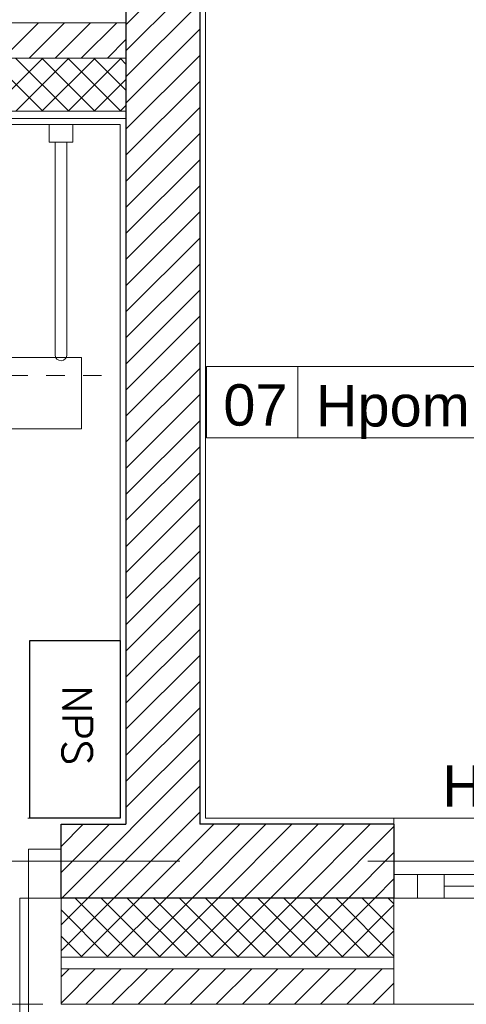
# Model space of a CAD drawing. Header units: metres. Extents: x 10441 to 19716, y -6570 to 1447.
# Tile 38 of 136: x 15970 to 16121, y -4289 to -3956. Entities that reach past the tile are written whole.
import ezdxf
from ezdxf.enums import TextEntityAlignment as Align

# ---------------------------------------------------------------- set-up
doc = ezdxf.new("R2010")
doc.units = ezdxf.units.M
doc.header["$MEASUREMENT"] = 0
doc.linetypes.add('8', pattern=[0.5, 0.25, -0.25])
doc.linetypes.add('DASHDOT', pattern=[25.4, 12.7, -6.35, 0, -6.35])
for name, color, linetype, lineweight in [('#elektryczne', 8, 'Continuous', 20), ('A_DRZWI', 8, 'Continuous', 5), ('A_HACZE', 8, 'Continuous', 5), ('A_OSIE', 8, 'Continuous', 13), ('A_OZACZENIE DRZWI', 8, 'Continuous', 13), ('A_OZNACZENIA OKIEN', 8, 'Continuous', 13), ('A_PROJEKTOWANE ŚCIANY MUROWANE NOŚNE', 8, 'Continuous', 30), ('A_SCIANY DZIALOWE', 8, 'Continuous', 15), ('A_SCIANY DZIALOWE GK', 8, 'Continuous', 5), ('A_STAL CIENKIE', 8, 'Continuous', 0), ('A_STOLARKA', 8, 'Continuous', 5), ('A_TABELKI POM.', 8, 'Continuous', 20), ('A_TYNK', 8, 'Continuous', 5), ('A_WYMIARY WEWNETRZNE', 8, 'Continuous', 18), ('A_WYPOSAZENIE', 8, 'Continuous', 5), ('A_WYPOSAŻENIE SANITARNE', 8, 'Continuous', 5), ('EB_NPS', 5, 'Continuous', 5)]:
    doc.layers.add(name, color=color, linetype=linetype, lineweight=lineweight)
doc.layers.add('EB_gniazda', color=1, linetype='Continuous')
doc.styles.add('ARIAL', font='arial.ttf')
doc.styles.add('m1_romans', font='romans.shx', dxfattribs={"width": 0.8})
doc.styles.add('opisy okien', font='txt', dxfattribs={"height": 15})
doc.styles.get("Standard").update_dxf_attribs({"font": 'txt.shx'})

# ---------------------------------------------------------------- blocks, each defined once
blk = doc.blocks.new('podkład')
at = {"layer": 'A_DRZWI', "color": 8, "ltscale": 2}
for p, q in [((11790.78, -1992.2), (11801.79, -1992.2)), ((11790.78, -2008.7), (11790.78, -1992.2)), ((11801.79, -1992.2), (11801.79, -2008.7)), ((11787.78, -2096.7), (11787.78, -2008.7)), ((11787.78, -2008.7), (11790.78, -2008.7)), ((11801.79, -2008.7), (11790.78, -2008.7)), ((11790.78, -2008.7), (11790.78, -2096.7))]:
    blk.add_line(p, q, dxfattribs=at)
at = {"layer": 'A_HACZE', "color": 8, "linetype": 'Continuous'}
for p, q in [((11848.79, -1687.91), (11823.79, -1712.92)), ((11848.79, -1696.75), (11823.79, -1721.75)), ((11848.79, -1705.59), (11823.79, -1730.59)), ((11794.15, -1712.2), (11782.15, -1724.2)), ((11802.99, -1712.2), (11790.99, -1724.2)), ((11811.83, -1712.2), (11799.83, -1724.2)), ((11820.66, -1712.2), (11808.66, -1724.2)), ((11848.79, -1714.43), (11823.79, -1739.43)), ((11823.79, -1717.92), (11817.5, -1724.2)), ((11795.58, -1742.2), (11777.58, -1724.2)), ((11795.64, -1724.2), (11777.64, -1742.2)), ((11804.42, -1742.2), (11786.42, -1724.2)), ((11804.48, -1724.2), (11786.48, -1742.2)), ((11813.26, -1742.2), (11795.26, -1724.2)), ((11813.32, -1724.2), (11795.32, -1742.2)), ((11822.1, -1742.2), (11804.1, -1724.2)), ((11822.16, -1724.2), (11804.16, -1742.2)), ((11823.79, -1735.05), (11812.94, -1724.2)), ((11823.79, -1726.21), (11821.78, -1724.2)), ((11848.79, -1723.27), (11823.79, -1748.27)), ((11823.79, -1731.41), (11813, -1742.2)), ((11848.79, -1732.11), (11823.79, -1757.11)), ((11823.79, -1740.25), (11821.84, -1742.2)), ((11848.79, -1740.94), (11823.79, -1765.95)), ((11848.79, -1749.78), (11823.79, -1774.79)), ((11848.79, -1758.62), (11823.79, -1783.63)), ((11848.79, -1767.46), (11823.79, -1792.47)), ((11848.79, -1776.3), (11823.79, -1801.3)), ((11848.79, -1785.14), (11823.79, -1810.14)), ((11848.79, -1793.98), (11823.79, -1818.98)), ((11848.79, -1802.82), (11823.79, -1827.82)), ((11848.79, -1811.66), (11823.79, -1836.66)), ((11848.79, -1820.5), (11823.79, -1845.5)), ((11848.79, -1829.33), (11823.79, -1854.34)), ((11848.79, -1838.17), (11823.79, -1863.18)), ((11848.79, -1847.01), (11823.79, -1872.01)), ((11848.79, -1855.85), (11823.79, -1880.85)), ((11848.79, -1864.69), (11823.79, -1889.69)), ((11848.79, -1873.53), (11823.79, -1898.53)), ((11848.79, -1882.37), (11823.79, -1907.37)), ((11848.79, -1891.21), (11823.79, -1916.21)), ((11848.79, -1900.05), (11823.79, -1925.05)), ((11848.79, -1908.89), (11823.79, -1933.89)), ((11848.79, -1917.72), (11823.79, -1942.73)), ((11848.79, -1926.56), (11823.79, -1951.56)), ((11848.79, -1935.4), (11823.79, -1960.4)), ((11848.79, -1944.24), (11823.79, -1969.24)), ((11848.79, -1953.08), (11823.79, -1978.08)), ((11848.79, -1961.92), (11802.01, -2008.7)), ((11848.79, -1970.76), (11810.85, -2008.7)), ((11848.79, -1979.6), (11819.68, -2008.7)), ((11818.17, -1983.7), (11801.79, -2000.08)), ((11809.33, -1983.7), (11801.79, -1991.24)), ((11853.52, -1983.7), (11828.52, -2008.7)), ((11862.36, -1983.7), (11837.36, -2008.7)), ((11871.2, -1983.7), (11846.2, -2008.7)), ((11880.04, -1983.7), (11855.04, -2008.7)), ((11888.88, -1983.7), (11863.88, -2008.7)), ((11897.72, -1983.7), (11872.72, -2008.7)), ((11906.56, -1983.7), (11881.56, -2008.7)), ((11914.6, -1984.49), (11890.4, -2008.7)), ((11914.6, -1993.33), (11899.23, -2008.7)), ((11914.6, -2002.17), (11908.07, -2008.7)), ((11819.68, -2008.7), (11801.79, -2026.6)), ((11810.85, -2008.7), (11801.79, -2017.76)), ((11802.01, -2008.7), (11801.79, -2008.92)), ((11826.57, -2028.7), (11806.57, -2008.7)), ((11828.52, -2008.7), (11808.52, -2028.7)), ((11835.41, -2028.7), (11815.41, -2008.7)), ((11837.36, -2008.7), (11817.36, -2028.7)), ((11844.25, -2028.7), (11824.25, -2008.7)), ((11846.2, -2008.7), (11826.2, -2028.7)), ((11853.09, -2028.7), (11833.09, -2008.7)), ((11855.04, -2008.7), (11835.04, -2028.7)), ((11861.93, -2028.7), (11841.93, -2008.7)), ((11863.88, -2008.7), (11843.88, -2028.7)), ((11870.77, -2028.7), (11850.77, -2008.7)), ((11872.72, -2008.7), (11852.72, -2028.7)), ((11879.61, -2028.7), (11859.61, -2008.7)), ((11881.56, -2008.7), (11861.56, -2028.7)), ((11888.45, -2028.7), (11868.45, -2008.7)), ((11890.4, -2008.7), (11870.4, -2028.7)), ((11897.29, -2028.7), (11877.29, -2008.7)), ((11899.23, -2008.7), (11879.23, -2028.7)), ((11906.12, -2028.7), (11886.12, -2008.7)), ((11908.07, -2008.7), (11888.07, -2028.7)), ((11914.6, -2028.34), (11894.96, -2008.7)), ((11914.6, -2011.01), (11896.91, -2028.7)), ((11914.6, -2019.5), (11903.8, -2008.7)), ((11914.6, -2010.66), (11912.64, -2008.7)), ((11817.74, -2028.7), (11801.79, -2012.75)), ((11914.6, -2019.85), (11905.75, -2028.7)), ((11808.9, -2028.7), (11801.79, -2021.59)), ((11914.6, -2028.69), (11914.59, -2028.7)), ((11813.36, -2032.7), (11801.79, -2044.28)), ((11804.52, -2032.7), (11801.79, -2035.44)), ((11822.2, -2032.7), (11810.2, -2044.7)), ((11831.04, -2032.7), (11819.04, -2044.7)), ((11839.88, -2032.7), (11827.88, -2044.7)), ((11848.72, -2032.7), (11836.72, -2044.7)), ((11857.56, -2032.7), (11845.56, -2044.7)), ((11866.4, -2032.7), (11854.4, -2044.7)), ((11875.23, -2032.7), (11863.23, -2044.7)), ((11884.07, -2032.7), (11872.07, -2044.7)), ((11892.91, -2032.7), (11880.91, -2044.7)), ((11901.75, -2032.7), (11889.75, -2044.7)), ((11910.59, -2032.7), (11898.59, -2044.7)), ((11914.6, -2037.52), (11907.43, -2044.7))]:
    blk.add_line(p, q, dxfattribs=at)
at = {"layer": 'A_OSIE', "color": 8, "linetype": 'DASHDOT', "ltscale": 5}
blk.add_line((14256.99, -1996.2), (10108.73, -1996.2), dxfattribs=at)
at = {"layer": 'A_PROJEKTOWANE ŚCIANY MUROWANE NOŚNE', "color": 8}
for p, q in [((11823.79, -1575.7), (11823.79, -1983.7)), ((11848.79, -1575.7), (11848.79, -1983.7)), ((11801.79, -2008.7), (11801.79, -1983.7)), ((11801.79, -1983.7), (11823.79, -1983.7)), ((11914.6, -1983.7), (11848.79, -1983.7)), ((11914.6, -1983.7), (11914.6, -2008.7)), ((11914.6, -2008.7), (11801.79, -2008.7))]:
    blk.add_line(p, q, dxfattribs=at)
at = {"layer": 'A_SCIANY DZIALOWE', "color": 8}
for p, q in [((11823.79, -1712.2), (11603.79, -1712.2)), ((11823.79, -1724.2), (11603.79, -1724.2))]:
    blk.add_line(p, q, dxfattribs=at)
at = {"layer": 'A_SCIANY DZIALOWE GK', "color": 8}
for p, q in [((11823.79, -1742.2), (11603.79, -1742.2)), ((11823.79, -1744.7), (11603.79, -1744.7))]:
    blk.add_line(p, q, dxfattribs=at)
at = {"layer": 'A_STAL CIENKIE', "color": 8, "linetype": '8', "ltscale": 100}
blk.add_line((10470.62, -2044.7), (13910.62, -2044.7), dxfattribs=at)
at = {"layer": 'A_STOLARKA', "color": 8}
for p, q in [((12026.6, -1981.7), (11914.6, -1981.7)), ((11914.6, -1981.7), (11914.6, -2044.7)), ((11914.6, -2000.7), (12026.6, -2000.7)), ((11922.6, -2000.7), (11914.6, -2000.7)), ((11914.6, -2000.7), (11914.6, -2008.7)), ((11922.6, -2008.7), (11922.6, -2000.7)), ((11931.6, -2000.7), (11922.6, -2000.7)), ((11922.6, -2000.7), (11922.6, -2008.7)), ((11931.6, -2008.7), (11931.6, -2000.7)), ((11931.6, -2004.7), (12009.6, -2004.7)), ((11914.6, -2008.7), (11918.6, -2008.7)), ((11914.6, -2008.7), (11922.6, -2008.7)), ((11922.6, -2008.7), (12026.6, -2008.7)), ((11922.6, -2008.7), (11931.6, -2008.7)), ((11914.6, -2044.7), (12026.6, -2044.7))]:
    blk.add_line(p, q, dxfattribs=at)
at = {"layer": 'A_TYNK', "color": 8}
for p, q in [((11821.79, -1746.7), (11605.79, -1746.7)), ((11821.79, -1981.7), (11821.79, -1746.7)), ((11801.79, -1981.7), (11821.79, -1981.7))]:
    blk.add_line(p, q, dxfattribs=at)
at = {"layer": 'A_TYNK', "color": 8, "linetype": 'Continuous'}
for p, q in [((11801.79, -2008.7), (11801.79, -2028.7)), ((11914.6, -2008.7), (11914.6, -2044.7)), ((11914.6, -2028.7), (11801.79, -2028.7)), ((11801.79, -2028.7), (11801.79, -2044.7)), ((11914.6, -2028.7), (11801.79, -2028.7)), ((11914.6, -2032.7), (11801.79, -2032.7)), ((11914.6, -2044.7), (11801.79, -2044.7))]:
    blk.add_line(p, q, dxfattribs=at)
at = {"layer": 'A_WYMIARY WEWNETRZNE', "color": 8, "linetype": 'Continuous'}
for p, q in [((11611.75, -1825.58), (11808.73, -1825.58)), ((11808.73, -1825.58), (11808.73, -1849.8)), ((11851.12, -1852.86), (11851.12, -1828.64)), ((11851.12, -1828.64), (12048.1, -1828.64)), ((11881.99, -1828.64), (11881.99, -1852.86)), ((11808.73, -1849.8), (11611.75, -1849.8)), ((12048.1, -1852.86), (11851.12, -1852.86))]:
    blk.add_line(p, q, dxfattribs=at)
at = {"layer": 'A_WYPOSAZENIE', "color": 8}
for p, q in [((11850.79, -1577.7), (11850.79, -1981.7)), ((11850.79, -1981.7), (11914.6, -1981.7))]:
    blk.add_line(p, q, dxfattribs=at)
at = {"layer": 'A_WYPOSAZENIE', "color": 8, "linetype": '8', "lineweight": 0, "ltscale": 25}
blk.add_lwpolyline([(11821.79, -1981.7), (11671.79, -1981.7), (11671.79, -1831.7), (11821.79, -1831.7)], close=True, dxfattribs=at)
at = {"layer": 'A_WYPOSAŻENIE SANITARNE', "color": 8, "lineweight": 9}
for p, q in [((11799.79, -1752.7), (11799.79, -1824.71)), ((11803.79, -1752.7), (11803.79, -1824.69))]:
    blk.add_line(p, q, dxfattribs=at)
blk.add_lwpolyline([(11805.79, -1746.7), (11805.79, -1752.7), (11797.79, -1752.7), (11797.79, -1746.7)], close=True, dxfattribs=at)
blk.add_arc((11801.79, -1824.7), 2, 180.3016, 0.3016, dxfattribs=at)
at = {"layer": 'A_OZACZENIE DRZWI', "color": 8, "ltscale": 0.1, "style": 'm1_romans', "width": 0.8}
for rotation, p in [(98.4861, (12735.07, -773.13)), (360, (12573.8, -1012.7)), (90, (11565.29, -1150.14)), (90, (11872.29, -1150.14)), (90, (12230.03, -1245.64)), (90, (12385.87, -1249.44)), (90, (11565.29, -1370.89)), (90, (11872.29, -1370.89)), (90, (12230.03, -1370.89)), (90, (12389.3, -1370.89)), (90, (11748.79, -1556.15)), (90, (11986.6, -1556.15)), (90, (12389.3, -1556.15)), (360, (12235.05, -1664.2)), (360, (12235.05, -1880.2)), (90, (11745.78, -2001.94))]:
    blk.add_attdef('SZEROKOSC', text='', height=10, rotation=rotation, dxfattribs=at).set_placement(p, align=Align.BOTTOM_CENTER)
for rotation, p in [(98.4861, (12738.56, -773.47)), (360, (12572.95, -1016.09)), (90, (11568.68, -1150.99)), (90, (11875.68, -1150.99)), (90, (12233.42, -1246.49)), (90, (12389.27, -1250.29)), (90, (11568.68, -1371.74)), (90, (11875.68, -1371.74)), (90, (12233.42, -1371.74)), (90, (12392.69, -1371.74)), (90, (11752.19, -1557)), (90, (11990, -1557)), (90, (12392.69, -1557)), (360, (12234.2, -1667.59)), (360, (12234.2, -1883.59)), (90, (11749.18, -2002.79))]:
    blk.add_attdef('WYSOKOSC', text='', height=10, rotation=rotation, dxfattribs=at).set_placement(p, align=Align.TOP_CENTER)
at = {"layer": 'A_OZNACZENIA OKIEN', "color": 8, "linetype": 'Continuous', "lineweight": 18}
for s, style, p in [('Hpom.=300 cm', 'ARIAL', (11888.11, -1848.98)), ('Hp=0 cm', 'opisy okien', (11931.05, -1977.81))]:
    blk.add_text(s, height=14, dxfattribs=dict(at, style=style)).set_placement(p)
at = {"layer": 'A_OZNACZENIA OKIEN', "color": 8, "ltscale": 0.1, "style": 'm1_romans', "width": 0.8}
for rotation, p in [(278.8676, (13403.28, -587.56)), (278.8676, (13013.44, -645.27)), (278.8676, (12475.3, -724.92)), (278.8676, (12253.72, -757.72)), (0, (14011.09, -903.42)), (278.8676, (11051.11, -935.72)), (278.8676, (10670.26, -992.09)), (0, (14011.09, -1578.09)), (90, (10823, -2081.55)), (90, (11208, -2081.55)), (90, (11974, -2081.55)), (90, (13179.19, -2081.55)), (90, (13543.19, -2081.55))]:
    blk.add_attdef('WYSOKOSC', text='', height=10, rotation=rotation, dxfattribs=at).set_placement(p, align=Align.TOP_CENTER)
for rotation, p in [(278.8676, (13373.71, -593.04)), (278.8676, (12983.87, -650.74)), (278.8676, (12445.73, -730.4)), (278.8676, (12224.15, -763.19)), (0, (14017.48, -900.03)), (278.8676, (11021.54, -941.2)), (278.8676, (10640.69, -997.57)), (0, (14017.48, -1574.7)), (90, (10819.6, -2080.7)), (90, (11204.6, -2080.7)), (90, (11970.6, -2080.7)), (90, (13175.8, -2080.7)), (90, (13539.8, -2080.7))]:
    blk.add_attdef('SZEROKOSC', text='', height=10, rotation=rotation, dxfattribs=at).set_placement(p, align=Align.BOTTOM_CENTER)
at = {"layer": 'A_TABELKI POM.', "color": 8, "linetype": 'Continuous', "lineweight": 18, "style": 'ARIAL'}
blk.add_text('07', height=14, dxfattribs=at).set_placement((11856.78, -1848.68))
blk = doc.blocks.new('nps centrala')
at = {"layer": 'EB_NPS', "color": 5, "lineweight": 30}
blk.add_lwpolyline([(19259.22, -3724.89), (19319.45, -3724.89), (19319.45, -3755.51), (19259.22, -3755.51)], close=True, dxfattribs=at)
at = {"layer": 'EB_NPS', "linetype": 'Continuous', "lineweight": 30, "insert": (19274.44, -3734.41), "char_height": 10, "attachment_point": 1}
blk.add_mtext_dynamic_manual_height_columns('NPS', width=37.0625, gutter_width=0.5, heights=[0], dxfattribs=at)

msp = doc.modelspace()

# ---------------------------------------------------------------- block references
at = {"layer": '#elektryczne', "color": 8, "linetype": 'Continuous', "lineweight": 18}
msp.add_blockref('podkład', (4182.37, -2244.78), dxfattribs=at)
at = {"layer": 'EB_gniazda', "linetype": 'Continuous', "lineweight": 30, "rotation": 270}
msp.add_blockref('nps centrala', (19729.05, 15092.97), dxfattribs=at)

doc.saveas('drawing.dxf')
